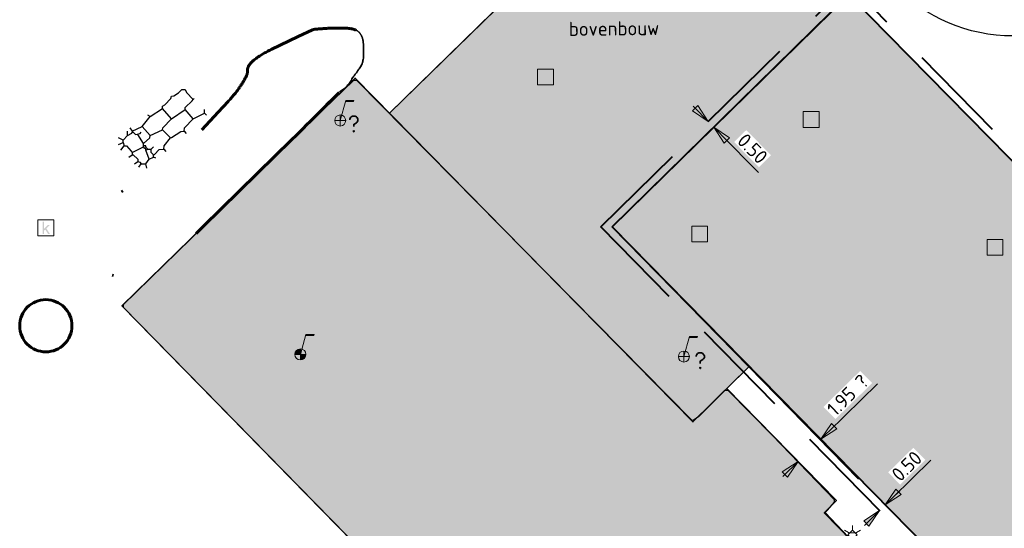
# Model space of a CAD drawing. Header units: metres. Extents: x 100797 to 101446, y 431104 to 431509.
# Tile 14 of 35: x 101070 to 101132, y 431298 to 431330. Entities that reach past the tile are written whole.
import ezdxf

# ---------------------------------------------------------------- set-up
doc = ezdxf.new("R2010")
doc.units = ezdxf.units.M
doc.header["$PDMODE"] = 35
doc.header["$PDSIZE"] = 1
for name, pattern in [('DASHDOT', [25.4, 12.7, -6.35, 0, -6.35]), ('DASHED2', [9.525, 6.35, -3.175]), ('DIVIDE', [31.75, 12.7, -6.35, 0, -6.35, 0, -6.35])]:
    doc.linetypes.add(name, pattern=pattern)
doc.layers.get('0').update_dxf_attribs({"linetype": 'CONTINUOUS'})
doc.layers.get('Defpoints').update_dxf_attribs({"linetype": 'CONTINUOUS'})
for name, color, linetype, lineweight in [('AR_BLOCKS', 1, 'CONTINUOUS', 5), ('AR_ONTGRAVINGSCONTOUR', 150, 'DIVIDE', 35), ('AR_VERONTREINIGING', 141, 'DASHDOT', 35), ('N-XX-AL-M', 7, 'CONTINUOUS', 18), ('N-XX-AL-T18', 7, 'CONTINUOUS', 25), ('X-XX-AL-HULPLIJN-G', 210, 'CONTINUOUS', 18)]:
    doc.layers.add(name, color=color, linetype=linetype, lineweight=lineweight)
for name, color, linetype, lineweight, true_color in [('B-ARCERING-BESTAAND-GEBOUW', 7, 'CONTINUOUS', 30, 0xb4b4b4), ('BAR_BEBOUWING', 7, 'CONTINUOUS', 35, 0x707070), ('X-XX-AL-ARCERING-BOVENBOUW-ONDERBOUW-PEUTERS', 7, 'CONTINUOUS', 30, 0x33cccc), ('X-XX-AL-ARCERING-TIJDELIJKE-SCHOOL', 7, 'CONTINUOUS', 30, 0xb8bdef)]:
    doc.layers.add(name, color=color, linetype=linetype, lineweight=lineweight, true_color=true_color)
for name, color, linetype, true_color in [('BAR_BGT_LICHTMASTEN', 7, 'CONTINUOUS', 0x707070), ('BAR_BGT_PUNTSYMBOLEN', 7, 'CONTINUOUS', 0x707070), ('BAR_TOPO', 7, 'CONTINUOUS', 0x707070)]:
    doc.layers.add(name, color=color, linetype=linetype, true_color=true_color)
doc.styles.add('NLCS-ISO 1.8', font='NLCS-ISO.ttf', dxfattribs={"height": 1.8})
doc.styles.get("Standard").update_dxf_attribs({"font": 'txt.shx', "height": 2.5})
doc.dimstyles.new('NLCS-T18-Pijl-ANNOTATIVE-A', dxfattribs={"dimtxt": 1.8, "dimasz": 1.35, "dimexe": 2, "dimexo": 2, "dimgap": 0.7, "dimtad": 1, "dimlfac": -1, "dimzin": 0, "dimdsep": 46, "dimtxsty": 'NLCS-ISO 1.8', "dimblk": 'Pijl', "dimcen": 0, "dimdle": 2, "dimse1": 1, "dimse2": 1, "dimclrd": 256, "dimclre": 256, "dimclrt": 256, "dimadec": 0, "dimazin": 0, "dimtfac": 1, "dimtofl": 0, "dimtmove": 0, "dimatfit": 3, "dimldrblk": 'Pijl', "dimfxl": 1, "dimtfill": 1, "dimtolj": 1, "dimtzin": 0, "dimlwd": 18, "dimlwe": 18, "dimarcsym": 0})

# ---------------------------------------------------------------- blocks, each defined once
blk = doc.blocks.new('kolk-symbool_1', base_point=(101288.593, 431172.129))
at = {"true_color": 0x707070, "transparency": 33554687}
h = blk.add_hatch(color=8, dxfattribs=at)
h.paths.add_polyline_path([(101288.624, 431172.081), (101288.846, 431172.296), (101288.718, 431172.296), (101288.486, 431172.06), (101288.555, 431172.013), (101288.747, 431171.716), (101288.868, 431171.716)])
h.paths.add_polyline_path([(101288.555, 431172.013), (101288.486, 431172.06), (101288.486, 431172.516), (101288.388, 431172.516), (101288.388, 431171.716), (101288.486, 431171.716), (101288.486, 431171.946)], flags=0)
at = {"color": 8, "lineweight": 0, "true_color": 0x707070}
blk.add_lwpolyline([(101288.092, 431172.617), (101289.092, 431172.617), (101289.092, 431171.617), (101288.092, 431171.617), (101288.092, 431172.617)], dxfattribs=at)
blk = doc.blocks.new('lichtmast_2', base_point=(101212.501, 431404.652))
at = {"color": 8, "lineweight": 0, "true_color": 0x707070}
for points in [[(101212.251, 431404.796), (101212.001, 431404.941)], [(101212.79, 431404.652), (101212.501, 431404.941), (101212.212, 431404.652), (101212.501, 431404.363), (101212.79, 431404.652)], [(101212.236, 431404.766), (101212.766, 431404.766)], [(101212.501, 431404.941), (101212.501, 431405.229)], [(101212.751, 431404.796), (101213.001, 431404.941)], [(101212.251, 431404.508), (101212.001, 431404.363)], [(101212.236, 431404.538), (101212.766, 431404.538)], [(101212.501, 431404.363), (101212.501, 431404.075)], [(101212.751, 431404.508), (101213.001, 431404.363)]]:
    blk.add_lwpolyline(points, dxfattribs=at)
blk = doc.blocks.new('Pijl')
h = blk.add_hatch(color=256)
h.paths.add_polyline_path([(0, 0), (-1.75, 0.352), (-1.75, 0)])
h.paths.add_polyline_path([(-1.75, 0), (-1.75, -0.352), (0, 0)])
for p, q in [((-1.902, 0), (0, 0)), ((0, 0), (-1.75, 0.352)), ((-1.75, 0.352), (-1.75, -0.352)), ((0, 0), (-1.75, -0.352))]:
    blk.add_line(p, q)
blk = doc.blocks.new('*D565')
at = {"layer": 'Defpoints', "color": 0, "transparency": 16777216}
for p in [(101120.66, 431303.887), (101120.685, 431303.861), (101119.227, 431302.48)]:
    blk.add_point(p, dxfattribs=at)
at = {"layer": 'N-XX-AL-M', "lineweight": 18, "transparency": 16777216}
for p, q in [((101121.166, 431304.334), (101124.266, 431307.379)), ((101118.771, 431301.982), (101118.289, 431301.509))]:
    blk.add_line(p, q, dxfattribs=at)
at = {"layer": 'N-XX-AL-M', "lineweight": 18, "transparency": 16777216, "xscale": 0.675, "yscale": 0.675, "zscale": 0.675}
for p, rotation in [((101120.685, 431303.861), 224.4846970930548), ((101119.252, 431302.455), 44.48469709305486)]:
    blk.add_blockref('Pijl', p, dxfattribs=dict(at, rotation=rotation))
at = {"layer": 'N-XX-AL-M', "transparency": 16777216, "insert": (101122.396, 431306.664), "char_height": 0.9, "attachment_point": 5, "rotation": 44.4847, "style": 'NLCS-ISO 1.8', "bg_fill": 3, "box_fill_scale": 1.1, "bg_fill_color": 256, "bg_fill_true_color": 13158600, "bg_fill_transparency": 0}
blk.add_mtext('\\A1;1.95 ?', dxfattribs=at)
blk = doc.blocks.new('DFVTRHJYUFYUTYYT')
at = {"layer": 'AR_BLOCKS', "linetype": 'ByBlock', "lineweight": -2}
blk.add_hatch(color=0, dxfattribs=at).paths.add_polyline_path([(0.69, 1.015), (0.282, 1.015), (0.266, 0.957), (0.674, 0.957)])
at = {"layer": 'AR_BLOCKS', "color": 0, "linetype": 'ByBlock', "lineweight": -2}
for p, q in [((0, 0), (0.282, 1.015)), ((0.282, 1.015), (0.69, 1.015)), ((0.674, 0.957), (0.69, 1.015)), ((0.266, 0.957), (0.674, 0.957)), ((0, 0.28), (0, -0.28)), ((0, 0), (-0.28, 0)), ((0, 0), (0.28, 0))]:
    blk.add_line(p, q, dxfattribs=at)
blk.add_circle((0, 0), 0.28, dxfattribs=at)
blk = doc.blocks.new('RGFJKDVGTDTRH')
at = {"layer": 'AR_BLOCKS', "linetype": 'ByBlock', "lineweight": -2}
blk.add_hatch(color=0, dxfattribs=at).paths.add_polyline_path([(0.69, 1.015), (0.282, 1.015), (0.266, 0.957), (0.674, 0.957)])
h = blk.add_hatch(color=0, dxfattribs=at)
h.paths.add_polyline_path([(0, 0), (0, 0.28, 0.414214), (-0.28, 0)])
h.paths.add_polyline_path([(0.28, 0), (0, 0), (0, -0.28, 0.414214)])
at = {"layer": 'AR_BLOCKS', "color": 0, "linetype": 'ByBlock', "lineweight": -2}
for p, q in [((0, 0), (0.282, 1.015)), ((0.282, 1.015), (0.69, 1.015)), ((0.674, 0.957), (0.69, 1.015)), ((0.266, 0.957), (0.674, 0.957)), ((0, 0), (-0.28, 0)), ((0, 0.28), (0, -0.28)), ((0, 0), (0.28, 0))]:
    blk.add_line(p, q, dxfattribs=at)
blk.add_circle((0, 0), 0.28, dxfattribs=at)
blk = doc.blocks.new('*D625')
at = {"layer": 'Defpoints', "color": 0, "transparency": 16777216}
for p in [(101113.962, 431324.371), (101114.312, 431324.015), (101113.913, 431323.623)]:
    blk.add_point(p, dxfattribs=at)
at = {"layer": 'N-XX-AL-M', "lineweight": 18, "transparency": 16777216}
for p, q in [((101113.09, 431324.461), (101112.617, 431324.942)), ((101114.386, 431323.141), (101116.737, 431320.747))]:
    blk.add_line(p, q, dxfattribs=at)
at = {"layer": 'N-XX-AL-M', "lineweight": 18, "transparency": 16777216, "xscale": 0.675, "yscale": 0.675, "zscale": 0.675}
for p, rotation in [((101113.563, 431323.979), 314.4846974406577), ((101113.913, 431323.623), 134.4846974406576)]:
    blk.add_blockref('Pijl', p, dxfattribs=dict(at, rotation=rotation))
at = {"layer": 'N-XX-AL-M', "transparency": 16777216, "insert": (101116.369, 431322.264), "char_height": 0.9, "attachment_point": 5, "rotation": 314.4847, "style": 'NLCS-ISO 1.8', "bg_fill": 3, "box_fill_scale": 1.1, "bg_fill_color": 256, "bg_fill_true_color": 13158600, "bg_fill_transparency": 0}
blk.add_mtext('\\A1;0.50', dxfattribs=at)
blk = doc.blocks.new('*D626')
at = {"layer": 'Defpoints', "color": 0, "transparency": 16777216}
for p in [(101123.59, 431300.19), (101123.947, 431300.54), (101124.768, 431299.704)]:
    blk.add_point(p, dxfattribs=at)
at = {"layer": 'N-XX-AL-M', "lineweight": 18, "transparency": 16777216}
for p, q in [((101125.249, 431300.177), (101127.643, 431302.528)), ((101123.929, 431298.881), (101123.448, 431298.408))]:
    blk.add_line(p, q, dxfattribs=at)
at = {"layer": 'N-XX-AL-M', "lineweight": 18, "transparency": 16777216, "xscale": 0.675, "yscale": 0.675, "zscale": 0.675}
for p, rotation in [((101124.768, 431299.704), 224.4846970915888), ((101124.411, 431299.354), 44.48469709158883)]:
    blk.add_blockref('Pijl', p, dxfattribs=dict(at, rotation=rotation))
at = {"layer": 'N-XX-AL-M', "transparency": 16777216, "insert": (101126.126, 431302.16), "char_height": 0.9, "attachment_point": 5, "rotation": 44.4847, "style": 'NLCS-ISO 1.8', "bg_fill": 3, "box_fill_scale": 1.1, "bg_fill_color": 256, "bg_fill_true_color": 13158600, "bg_fill_transparency": 0}
blk.add_mtext('\\A1;0.50', dxfattribs=at)

msp = doc.modelspace()

# ---------------------------------------------------------------- hatches: boundary and pattern name
at = {"layer": 'B-ARCERING-BESTAAND-GEBOUW'}
h = msp.add_hatch(color=256, dxfattribs=at)
h.dxf.hatch_style = 1
h.paths.add_polyline_path([(101091.215, 431326.729), (101076.463, 431312.305), (101097.89, 431290.404), (101103.119, 431295.26), (101104.874, 431293.409), (101109.789, 431288.227), (101102.479, 431281.02), (101108.449, 431274.913), (101118.429, 431284.671), (101120.317, 431286.517), (101125.391, 431291.477), (101125.96, 431292.034), (101126.106, 431292.176), (101126.301, 431292.367), (101126.954, 431293.006), (101120.902, 431299.205), (101121.67, 431299.978), (101114.741, 431307.076), (101112.591, 431304.965)])
at = {"layer": 'X-XX-AL-ARCERING-BOVENBOUW-ONDERBOUW-PEUTERS'}
h = msp.add_hatch(color=256, dxfattribs=at)
h.dxf.hatch_style = 1
h.paths.add_polyline_path([(101122.447, 431332.036), (101112.017, 431342.703), (101093.402, 431324.502), (101112.596, 431304.96), (101116.136, 431308.438), (101107.465, 431317.321)])
at = {"layer": 'X-XX-AL-ARCERING-TIJDELIJKE-SCHOOL', "true_color": 0xb8bdef}
h = msp.add_hatch(color=254, dxfattribs=at)
h.dxf.hatch_style = 1
h.paths.add_polyline_path([(101141.382, 431312.757), (101122.463, 431332.02), (101107.496, 431317.319), (101136.908, 431287.37), (101147.613, 431297.851), (101137.102, 431308.553)])

# ---------------------------------------------------------------- linework, layer by layer
for p, q in [((101093.402, 431324.502), (101111.976, 431342.745)), ((101107.481, 431317.305), (101123.065, 431301.34)), ((101116.136, 431308.438), (101114.741, 431307.076))]:
    msp.add_line(p, q)
at = {"linetype": 'DASHED2', "lineweight": 40, "flags": 128}
msp.add_lwpolyline([(101106.774, 431317.311), (101122.469, 431332.727), (101142.089, 431312.751), (101137.809, 431308.546), (101148.32, 431297.845), (101136.905, 431286.633)], close=True, dxfattribs=at)
at = {"lineweight": 40, "flags": 128}
msp.add_lwpolyline([(101107.481, 431317.305), (101122.463, 431332.02), (101141.382, 431312.757), (101137.102, 431308.553), (101147.613, 431297.851), (101136.911, 431287.34)], close=True, dxfattribs=at)
at = {"color": 252, "linetype": 'Continuous'}
for points in [[(101077.106, 431323.374), (101077.749, 431323.66), (101078.249, 431324.303), (101079.034, 431324.803), (101079.034, 431324.945), (101079.17, 431325.031), (101079.548, 431325.438), (101079.606, 431325.588), (101079.741, 431325.61), (101080.034, 431325.802), (101080.248, 431326.017), (101080.463, 431326.017), (101080.552, 431325.818), (101080.963, 431325.374)], [(101078.249, 431323.088), (101079.034, 431323.446), (101079.056, 431323.581), (101079.606, 431324.16), (101080.463, 431324.731), (101080.463, 431324.874), (101080.905, 431325.295), (101080.963, 431325.374), (101081.034, 431325.445)], [(101078.249, 431324.303), (101078.106, 431324.374)], [(101079.606, 431324.16), (101079.034, 431324.803)], [(101080.391, 431323.374), (101080.416, 431323.582), (101080.963, 431324.16), (101081.677, 431324.517)], [(101080.963, 431324.16), (101080.463, 431324.731)], [(101081.82, 431324.374), (101081.677, 431324.517), (101081.677, 431324.731)], [(101076.249, 431322.517), (101076.534, 431322.66), (101076.534, 431322.803), (101076.82, 431323.088), (101077.088, 431323.249), (101077.106, 431323.303)], [(101076.82, 431323.088), (101076.82, 431323.374)], [(101076.963, 431323.588), (101077.106, 431323.374), (101077.106, 431323.303), (101077.177, 431323.303), (101077.32, 431323.16), (101077.606, 431323.231), (101077.677, 431323.303)], [(101078.177, 431321.589), (101077.963, 431322.16), (101077.963, 431322.231), (101077.891, 431322.303), (101077.82, 431322.374), (101077.82, 431322.446), (101077.82, 431322.588), (101077.463, 431323.16)], [(101077.82, 431322.588), (101078.227, 431322.953), (101078.249, 431323.088), (101077.749, 431323.66)], [(101079.534, 431322.946), (101079.034, 431323.446)], [(101079.106, 431322.231), (101079.131, 431322.439), (101079.534, 431322.946), (101079.598, 431322.96), (101080.183, 431323.349), (101080.391, 431323.374), (101080.534, 431323.231)], [(101076.534, 431322.803), (101076.249, 431322.946)], [(101076.534, 431322.66), (101076.606, 431322.446), (101076.749, 431322.446), (101077.049, 431322.096), (101077.106, 431322.017), (101077.106, 431321.874), (101077.177, 431321.874), (101077.463, 431321.589), (101077.463, 431321.446), (101077.591, 431321.417), (101077.677, 431321.303), (101077.963, 431321.303), (101078.177, 431321.589), (101078.463, 431321.731)], [(101076.392, 431322.16), (101076.606, 431322.446)], [(101076.892, 431321.731), (101077.106, 431321.874)], [(101077.106, 431322.017), (101077.82, 431322.374)], [(101077.963, 431322.16), (101078.106, 431322.231), (101078.034, 431322.303), (101077.963, 431322.374), (101077.963, 431322.446), (101077.82, 431322.446)], [(101078.106, 431322.231), (101078.32, 431322.231), (101078.463, 431322.374)], [(101078.606, 431321.66), (101078.463, 431321.731), (101078.463, 431321.874), (101078.32, 431322.017), (101078.32, 431322.231)], [(101078.463, 431321.874), (101078.516, 431321.892), (101078.825, 431322.204), (101079.106, 431322.231), (101079.248, 431322.088)], [(101077.249, 431321.303), (101077.463, 431321.446)], [(101077.534, 431321.089), (101077.677, 431321.303)], [(101078.034, 431321.017), (101077.963, 431321.303)]]:
    msp.add_lwpolyline(points, dxfattribs=at)
msp.add_circle((101132.858, 431339.898), 10.5)
at = {"layer": 'AR_ONTGRAVINGSCONTOUR', "lineweight": 60, "flags": 128}
msp.add_lwpolyline([(101090.199, 431325.822, -0.004408), (101086.543, 431322.178, -0.000064), (101080.467, 431316.214, 0.001915), (101078.584, 431314.381, -0.070786), (101077.924, 431314.059, -0.11306), (101077.462, 431314.018), (101076.687, 431314.126), (101075.6, 431314.277, -0.139537), (101075.397, 431314.366, -0.062248), (101075.063, 431314.722, -0.098347), (101074.756, 431315.385, -0.107991), (101074.741, 431316.051), (101074.913, 431316.93), (101075.074, 431317.755), (101075.663, 431318.645), (101076.093, 431319.294), (101077.036, 431319.952), (101077.8, 431320.487), (101079.609, 431321.75), (101080.533, 431322.396), (101082.549, 431324.567), (101083.185, 431325.253, 0.032417), (101083.89, 431326.118, 0.040936), (101084.342, 431326.878, 0.12952), (101084.401, 431327.177, -0.139131), (101084.462, 431327.455, -0.109147), (101084.834, 431327.887, -0.048958), (101085.912, 431328.541), (101087.616, 431329.359), (101088.513, 431329.79, -0.089326), (101088.604, 431329.815, -0.008708), (101089.559, 431329.885, -0.031686), (101090.818, 431329.877, -0.086463), (101091.269, 431329.765)], format="xyb", dxfattribs=at)
at = {"layer": 'AR_ONTGRAVINGSCONTOUR'}
msp.add_lwpolyline([(101091.049, 431326.745, 0.018542), (101091.439, 431327.269, 0.203709), (101091.739, 431328.343)], format="xyb", dxfattribs=at)
for centre, radius, start, end in [((101091.004, 431329.165), 0.656, 35.08808, 66.20409), ((101090.697, 431328.948), 1.032, 10.39362, 35.08808), ((101089.84, 431328.791), 1.903, 1.94244, 10.39362), ((101085.392, 431328.64), 6.354, 357.31992, 1.94244), ((101089.275, 431327.555), 1.95, 299.3406, 335.47172)]:
    msp.add_arc(centre, radius, start, end, dxfattribs=at)
at = {"layer": 'AR_VERONTREINIGING', "lineweight": 60}
msp.add_circle((101071.643, 431311.049), 1.653, dxfattribs=at)
at = {"layer": 'BAR_BEBOUWING', "ltscale": 10, "flags": 128}
msp.add_lwpolyline([(101108.449, 431274.913), (101102.479, 431281.02), (101109.789, 431288.227), (101104.874, 431293.409), (101103.119, 431295.26), (101097.89, 431290.404), (101076.463, 431312.305), (101091.215, 431326.729), (101112.591, 431304.965), (101114.741, 431307.076), (101121.67, 431299.978), (101120.902, 431299.205), (101126.954, 431293.006)], dxfattribs=at)
at = {"layer": 'BAR_TOPO', "ltscale": 0.01, "flags": 128}
msp.add_lwpolyline([(101108.449, 431274.913), (101102.479, 431281.02), (101109.789, 431288.227), (101104.874, 431293.409), (101103.119, 431295.26), (101097.89, 431290.404), (101076.463, 431312.305), (101091.215, 431326.729), (101112.591, 431304.965), (101114.741, 431307.076), (101121.67, 431299.978), (101120.902, 431299.205), (101126.954, 431293.006)], dxfattribs=at)

# ---------------------------------------------------------------- block references
at = {"layer": 'AR_BLOCKS', "xscale": 1.25, "yscale": 1.25, "zscale": 1.25}
for p in [(101090.274, 431324.044), (101112.023, 431309.1)]:
    msp.add_blockref('DFVTRHJYUFYUTYYT', p, dxfattribs=at)
at = {"layer": 'AR_BLOCKS', "color": 114, "xscale": 1.25, "yscale": 1.25, "zscale": 1.25}
msp.add_blockref('RGFJKDVGTDTRH', (101087.756, 431309.232), dxfattribs=at)
at = {"layer": 'BAR_BGT_LICHTMASTEN'}
msp.add_blockref('lichtmast_2', (101122.691, 431297.818), dxfattribs=at)
at = {"layer": 'BAR_BGT_PUNTSYMBOLEN'}
for p in [(101103.262, 431326.815), (101120.077, 431324.118), (101071.644, 431317.261), (101113.025, 431316.877), (101131.715, 431316.029)]:
    msp.add_blockref('kolk-symbool_1', p, dxfattribs=at)

# ---------------------------------------------------------------- texts
at = {"layer": 'AR_BLOCKS'}
for p in [(101090.746, 431323.323), (101112.674, 431308.334)]:
    msp.add_text('? ', height=1, dxfattribs=at).set_placement(p)
at = {"layer": 'N-XX-AL-T18', "insert": (101104.734, 431330.291), "char_height": 0.9, "width": 10.11758, "attachment_point": 1, "rotation": 0.65418, "style": 'NLCS-ISO 1.8'}
msp.add_mtext('bovenbouw', dxfattribs=at)

# ---------------------------------------------------------------- next in the draw order: dimensions: what is measured, and where the dimension line sits
at = {"layer": 'N-XX-AL-M'}
dim = msp.add_aligned_dim(p1=(101119.227, 431302.48), p2=(101120.66, 431303.887), distance=-0.036, text='1.95 ?', dimstyle='NLCS-T18-Pijl-ANNOTATIVE-A', override={"dimsah": 1}, dxfattribs=at)
dim.commit()
dim.dimension.update_dxf_attribs({"geometry": '*D565', "text_midpoint": (101122.396, 431306.664)})

# ---------------------------------------------------------------- next in the draw order: linework, layer by layer
at = {"color": 252, "linetype": 'Continuous'}
msp.add_lwpolyline([(101123.906, 431296.108), (101120.96, 431299.233), (101121.102, 431299.376), (101121.545, 431299.869), (101121.545, 431300.026), (101117.62, 431304.108), (101114.817, 431306.947), (101114.603, 431306.947), (101113.889, 431306.233), (101112.96, 431305.304), (101112.603, 431305.054), (101112.524, 431305.076), (101091.319, 431326.588), (101091.105, 431326.588), (101088.605, 431324.16), (101088.533, 431324.088), (101076.534, 431312.375), (101076.534, 431312.232), (101097.811, 431290.505)], dxfattribs=at)
at = {"layer": 'X-XX-AL-HULPLIJN-G', "ltscale": 0.07, "flags": 128}
msp.add_lwpolyline([(101116.136, 431308.438), (101112.596, 431304.96), (101093.402, 431324.502), (101112.017, 431342.703), (101122.447, 431332.036), (101107.465, 431317.321)], close=True, dxfattribs=at)

# ---------------------------------------------------------------- next in the draw order: dimensions: what is measured, and where the dimension line sits
at = {"layer": 'N-XX-AL-M'}
for p1, p2, distance, picture, middle in [((101113.962, 431324.371), (101114.312, 431324.015), -0.559, '*D625', (101116.369, 431322.264)), ((101123.59, 431300.19), (101123.947, 431300.54), -1.172, '*D626', (101126.126, 431302.16))]:
    dim = msp.add_aligned_dim(p1=p1, p2=p2, distance=distance, dimstyle='NLCS-T18-Pijl-ANNOTATIVE-A', override={"dimsah": 1}, dxfattribs=at)
    dim.commit()
    dim.dimension.update_dxf_attribs({"geometry": picture, "text_midpoint": middle})

# ---------------------------------------------------------------- next in the draw order: linework, layer by layer
at = {"layer": 'X-XX-AL-HULPLIJN-G', "ltscale": 0.07, "flags": 128}
msp.add_lwpolyline([(101107.496, 431317.319), (101136.908, 431287.37), (101147.613, 431297.851), (101137.102, 431308.553), (101141.382, 431312.757), (101122.463, 431332.02)], close=True, dxfattribs=at)

doc.saveas('drawing.dxf')
